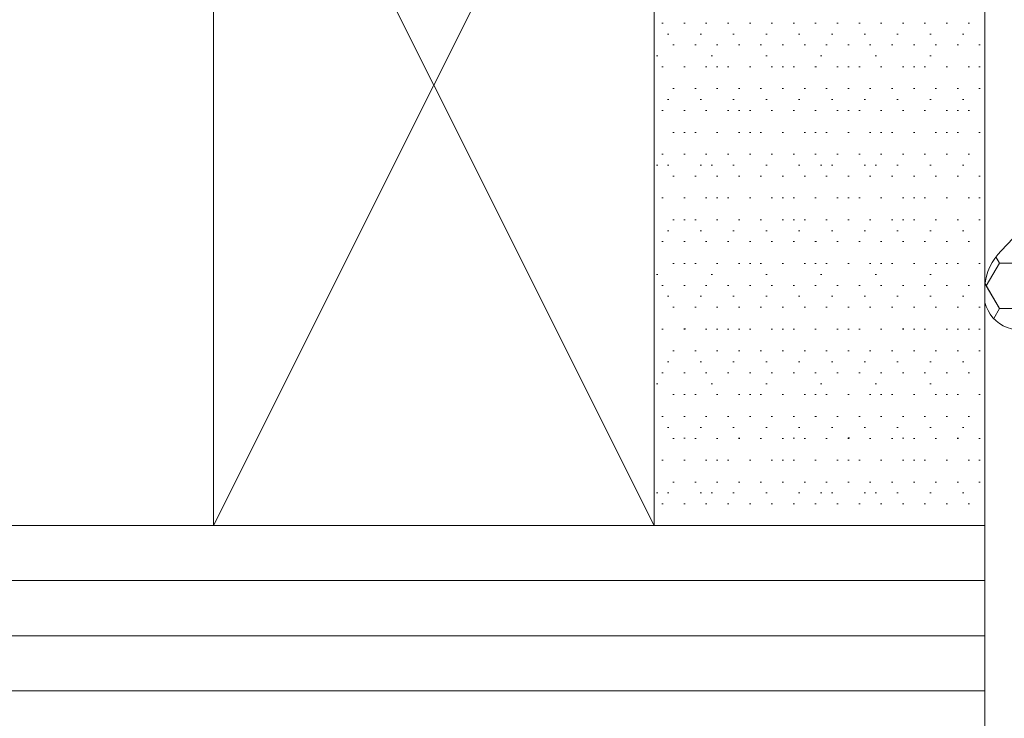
# Model space of a CAD drawing. Header units: inches. Extents: x -96941 to 10978768, y -673 to 1070890.
# Tile 165 of 256: x 61674 to 61692, y 3654 to 3667. Entities that reach past the tile are written whole.
import ezdxf

# ---------------------------------------------------------------- set-up
doc = ezdxf.new("R2010")
doc.units = ezdxf.units.IN
for name, color, linetype, lineweight in [('_MB_inne_0.15', 251, 'Continuous', 15), ('_MB_izolacje_0.09', 132, 'Continuous', 9), ('_MB_kreskowanie_izolacje_0.09', 136, 'Continuous', 9), ('_MB_kreskowanie_izolacje_0.09 @ 1', 136, 'Continuous', 9), ('_MB_kreskowanie_izolacje_0.09 @ 1.5', 136, 'Continuous', 9), ('_MB_kreskowanie_izolacje_0.09 @ 10', 136, 'Continuous', 9), ('_MB_kreskowanie_izolacje_0.09 @ 100', 136, 'Continuous', 9), ('_MB_kreskowanie_izolacje_0.09 @ 2', 136, 'Continuous', 9), ('_MB_kreskowanie_izolacje_0.09 @ 2.5', 136, 'Continuous', 9), ('_MB_kreskowanie_izolacje_0.09 @ 20', 136, 'Continuous', 9), ('_MB_kreskowanie_izolacje_0.09 @ 25', 136, 'Continuous', 9), ('_MB_kreskowanie_izolacje_0.09 @ 4', 136, 'Continuous', 9), ('_MB_kreskowanie_izolacje_0.09 @ 5', 136, 'Continuous', 9), ('_MB_kreskowanie_izolacje_0.09 @ 50', 136, 'Continuous', 9), ('_MB_kreskowanie_izolacje_0.09 @ 8', 136, 'Continuous', 9), ('_MB_kreskowanie_szklo_0.09', 157, 'Continuous', 9), ('_MB_kreskowanie_szklo_0.09 @ 1', 157, 'Continuous', 9), ('_MB_kreskowanie_szklo_0.09 @ 1.5', 157, 'Continuous', 9), ('_MB_kreskowanie_szklo_0.09 @ 10', 157, 'Continuous', 9), ('_MB_kreskowanie_szklo_0.09 @ 100', 157, 'Continuous', 9), ('_MB_kreskowanie_szklo_0.09 @ 2', 157, 'Continuous', 9), ('_MB_kreskowanie_szklo_0.09 @ 2.5', 157, 'Continuous', 9), ('_MB_kreskowanie_szklo_0.09 @ 20', 157, 'Continuous', 9), ('_MB_kreskowanie_szklo_0.09 @ 25', 157, 'Continuous', 9), ('_MB_kreskowanie_szklo_0.09 @ 4', 157, 'Continuous', 9), ('_MB_kreskowanie_szklo_0.09 @ 5', 157, 'Continuous', 9), ('_MB_kreskowanie_szklo_0.09 @ 50', 157, 'Continuous', 9), ('_MB_kreskowanie_szklo_0.09 @ 8', 157, 'Continuous', 9), ('_MB_szklo_0.15', 142, 'Continuous', 15)]:
    doc.layers.add(name, color=color, linetype=linetype, lineweight=lineweight)

# ---------------------------------------------------------------- blocks, each defined once
blk = doc.blocks.new('*U3082')
at = {"layer": '_MB_kreskowanie_szklo_0.09 @ 1'}
h = blk.add_hatch(dxfattribs=at)
h.set_pattern_fill('DOTS', color=256, scale=0.25)
h.set_pattern_definition([(0, (0, -18), (0.1984375, 0.396875), [0, -0.396875])])
h.paths.add_polyline_path([(6, -42), (6, -26), (0, -26), (0, -42)])
at = {"layer": '_MB_kreskowanie_szklo_0.09 @ 1.5'}
h = blk.add_hatch(dxfattribs=at)
h.set_pattern_fill('DOTS', color=256, scale=0.25)
h.set_pattern_definition([(0, (0, -18), (0.29765625, 0.5953124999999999), [0, -0.5953124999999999])])
h.paths.add_polyline_path([(6, -42), (6, -26), (0, -26), (0, -42)])
at = {"layer": '_MB_kreskowanie_szklo_0.09 @ 10'}
h = blk.add_hatch(dxfattribs=at)
h.set_pattern_fill('DOTS', color=256, scale=0.25)
h.set_pattern_definition([(0, (0, -18), (1.984375, 3.96875), [0, -3.96875])])
h.paths.add_polyline_path([(6, -42), (6, -26), (0, -26), (0, -42)])
at = {"layer": '_MB_kreskowanie_szklo_0.09 @ 100'}
h = blk.add_hatch(dxfattribs=at)
h.set_pattern_fill('DOTS', color=256, scale=0.25)
h.set_pattern_definition([(0, (0, -18), (19.84375, 39.6875), [0, -39.6875])])
h.paths.add_polyline_path([(6, -42), (6, -26), (0, -26), (0, -42)])
at = {"layer": '_MB_kreskowanie_szklo_0.09 @ 2'}
h = blk.add_hatch(dxfattribs=at)
h.set_pattern_fill('DOTS', color=256, scale=0.25)
h.set_pattern_definition([(0, (0, -18), (0.396875, 0.79375), [0, -0.79375])])
h.paths.add_polyline_path([(6, -42), (6, -26), (0, -26), (0, -42)])
at = {"layer": '_MB_kreskowanie_szklo_0.09 @ 2.5'}
h = blk.add_hatch(dxfattribs=at)
h.set_pattern_fill('DOTS', color=256, scale=0.25)
h.set_pattern_definition([(0, (0, -18), (0.49609375, 0.9921875), [0, -0.9921875])])
h.paths.add_polyline_path([(6, -42), (6, -26), (0, -26), (0, -42)])
at = {"layer": '_MB_kreskowanie_szklo_0.09 @ 20'}
h = blk.add_hatch(dxfattribs=at)
h.set_pattern_fill('DOTS', color=256, scale=0.25)
h.set_pattern_definition([(0, (0, -18), (3.96875, 7.9375), [0, -7.9375])])
h.paths.add_polyline_path([(6, -42), (6, -26), (0, -26), (0, -42)])
at = {"layer": '_MB_kreskowanie_szklo_0.09 @ 25'}
h = blk.add_hatch(dxfattribs=at)
h.set_pattern_fill('DOTS', color=256, scale=0.25)
h.set_pattern_definition([(0, (0, -18), (4.9609375, 9.921875), [0, -9.921875])])
h.paths.add_polyline_path([(6, -42), (6, -26), (0, -26), (0, -42)])
at = {"layer": '_MB_kreskowanie_szklo_0.09 @ 4'}
h = blk.add_hatch(dxfattribs=at)
h.set_pattern_fill('DOTS', color=256, scale=0.25)
h.set_pattern_definition([(0, (0, -18), (0.79375, 1.5875), [0, -1.5875])])
h.paths.add_polyline_path([(6, -42), (6, -26), (0, -26), (0, -42)])
at = {"layer": '_MB_kreskowanie_szklo_0.09 @ 5'}
h = blk.add_hatch(dxfattribs=at)
h.set_pattern_fill('DOTS', color=256, scale=0.25)
h.set_pattern_definition([(0, (0, -18), (0.9921875, 1.984375), [0, -1.984375])])
h.paths.add_polyline_path([(6, -42), (6, -26), (0, -26), (0, -42)])
at = {"layer": '_MB_kreskowanie_szklo_0.09 @ 50'}
h = blk.add_hatch(dxfattribs=at)
h.set_pattern_fill('DOTS', color=256, scale=0.25)
h.set_pattern_definition([(0, (0, -18), (9.921875, 19.84375), [0, -19.84375])])
h.paths.add_polyline_path([(6, -42), (6, -26), (0, -26), (0, -42)])
at = {"layer": '_MB_kreskowanie_szklo_0.09 @ 8'}
h = blk.add_hatch(dxfattribs=at)
h.set_pattern_fill('DOTS', color=256, scale=0.25)
h.set_pattern_definition([(0, (0, -18), (1.5875, 3.175), [0, -3.175])])
h.paths.add_polyline_path([(6, -42), (6, -26), (0, -26), (0, -42)])
blk = doc.blocks.new('*U555')
at = {"layer": '_MB_inne_0.15'}
blk.add_lwpolyline([(6, -42), (6, -26), (0, -26), (0, -42)], close=True, dxfattribs=at)
blk.add_lwpolyline([(14, -26), (14, -42), (6, -42), (6, -26), (14, -26), (6, -42), (6, -26), (14, -42)], dxfattribs=at)
at = {"layer": '_MB_kreskowanie_szklo_0.09'}
for points in [[(0, -23), (60, -23)], [(0, -24), (60, -24)], [(0, -25), (60, -25)]]:
    blk.add_lwpolyline(points, dxfattribs=at)
at = {"layer": '_MB_szklo_0.15'}
blk.add_lwpolyline([(60, -22), (0, -22), (0, -26), (60, -26)], dxfattribs=at)
at = {"layer": '_MB_kreskowanie_szklo_0.09', "lineweight": 30}
blk.add_blockref('*U3082', (0, 0), dxfattribs=at)
blk = doc.blocks.new('*U3012')
at = {"layer": '_MB_kreskowanie_izolacje_0.09 @ 1'}
h = blk.add_hatch(dxfattribs=at)
h.set_pattern_fill('HEX', color=256, scale=0.15, angle=-90.00000000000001)
h.set_pattern_definition([(270, (0, 0), (0.8248891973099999, -1.326523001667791e-16), [0.47625, -0.9524999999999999]), (29.99999999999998, (0, 0), (-0.4124445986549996, 0.7143750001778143), [0.47625, -0.9524999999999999]), (329.9999999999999, (-7.658684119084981e-17, -0.47625), (0.4124445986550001, 0.714375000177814), [0.47625, -0.9524999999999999])])
edge = h.paths.add_edge_path()
edge.add_line((20, 0), (21, 1))
edge.add_line((21, 1), (21, 7.367447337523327))
edge.add_arc((20.5, 7.367447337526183), 0.5, 359.9999999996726, 367.4999999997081)
edge.add_line((20.99572243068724, 7.432710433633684), (20.74358364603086, 9.347894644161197))
edge.add_arc((20.00000000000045, 9.249999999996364), 0.7500000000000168, 7.49999999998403, 172.500000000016)
edge.add_line((19.25641635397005, 9.347894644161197), (19.07037060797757, 7.934736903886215))
edge.add_arc((18.57464817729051, 7.99999999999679), 0.5000000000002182, 269.99999999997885, 352.49999999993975, ccw=False)
edge.add_line((18.57464817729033, 7.499999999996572), (8.264682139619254, 7.499999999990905))
edge.add_arc((8.264682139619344, 7.9999999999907), 0.4999999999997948, 214.9999999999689, 269.9999999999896, ccw=False)
edge.add_line((7.855106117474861, 7.713211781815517), (4.687718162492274, 10.70318190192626))
edge.add_arc((3.999496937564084, 10.05847983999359), 0.9430213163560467, 43.12999070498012, 86.76668909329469)
edge.add_line((4.052685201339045, 11), (3.752685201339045, 11))
edge.add_arc((3.913199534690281, 10.36078883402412), 0.6590567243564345, 104.0962551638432, 214.27388312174)
edge.add_line((3.368584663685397, 9.989641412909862), (5.149536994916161, 7.171010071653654))
edge.add_arc((4.679690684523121, 6.999999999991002), 0.500000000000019, -120.00000000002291, 19.99999999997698, ccw=False)
edge.add_line((4.429690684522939, 6.566987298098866), (3.045716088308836, 7.366025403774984))
edge.add_arc((2.545716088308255, 6.499999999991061), 0.9999999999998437, 59.99999999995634, 89.99999999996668)
edge.add_line((2.545716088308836, 7.499999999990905), (-4.735317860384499, 7.499999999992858))
edge.add_line((-4.735317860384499, 7.499999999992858), (-5.120423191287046, 7.690111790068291))
edge.add_line((-5.120423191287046, 7.690111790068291), (-8.312281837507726, 10.70318190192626))
edge.add_arc((-9.00056321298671, 10.058351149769), 0.9431531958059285, 43.13319804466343, 86.76348176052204)
edge.add_line((-8.947314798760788, 11), (-9.247314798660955, 11))
edge.add_arc((-9.086787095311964, 10.36078375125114), 0.6590649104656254, 104.0972748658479, 214.2728634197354)
edge.add_line((-9.631415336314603, 9.989641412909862), (-7.842016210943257, 7.145724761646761))
edge.add_arc((-8.320309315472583, 6.999999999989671), 0.5000000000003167, -119.99999999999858, 16.944756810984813, ccw=False)
edge.add_line((-8.57030931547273, 6.566987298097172), (-9.954283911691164, 7.366025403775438))
edge.add_line((-9.954283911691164, 7.366025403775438), (-18.57464817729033, 7.499999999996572))
edge.add_arc((-18.57464817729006, 7.999999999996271), 0.4999999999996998, 187.5000000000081, 269.9999999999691, ccw=False)
edge.add_line((-19.07037060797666, 7.934736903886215), (-19.25641635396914, 9.347894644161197))
edge.add_arc((-19.99999999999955, 9.249999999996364), 0.7500000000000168, 7.49999999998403, 172.500000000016)
edge.add_line((-20.74358364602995, 9.347894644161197), (-20.99572243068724, 7.432710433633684))
edge.add_arc((-20.50000000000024, 7.367447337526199), 0.4999999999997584, 172.5000000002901, 180.0000000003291)
edge.add_line((-21, 7.367447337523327), (-21, 5.999999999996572))
edge.add_line((-21, 5.999999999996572), (-21, 1))
edge.add_line((-21, 1), (-20, 0))
edge.add_line((-20, 0), (20, 0))
at = {"layer": '_MB_kreskowanie_izolacje_0.09 @ 1.5'}
h = blk.add_hatch(dxfattribs=at)
h.set_pattern_fill('HEX', color=256, scale=0.15, angle=-90.00000000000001)
h.set_pattern_definition([(270, (0, 0), (1.237333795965, -1.989784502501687e-16), [0.714375, -1.42875]), (29.99999999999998, (0, 0), (-0.6186668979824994, 1.071562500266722), [0.714375, -1.42875]), (329.9999999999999, (-1.148802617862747e-16, -0.714375), (0.6186668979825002, 1.071562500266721), [0.714375, -1.42875])])
edge = h.paths.add_edge_path()
edge.add_line((20, 0), (21, 1))
edge.add_line((21, 1), (21, 7.367447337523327))
edge.add_arc((20.5, 7.367447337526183), 0.5, 359.9999999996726, 367.4999999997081)
edge.add_line((20.99572243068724, 7.432710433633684), (20.74358364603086, 9.347894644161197))
edge.add_arc((20.00000000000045, 9.249999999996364), 0.7500000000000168, 7.49999999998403, 172.500000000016)
edge.add_line((19.25641635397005, 9.347894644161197), (19.07037060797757, 7.934736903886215))
edge.add_arc((18.57464817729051, 7.99999999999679), 0.5000000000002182, 269.99999999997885, 352.49999999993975, ccw=False)
edge.add_line((18.57464817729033, 7.499999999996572), (8.264682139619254, 7.499999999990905))
edge.add_arc((8.264682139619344, 7.9999999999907), 0.4999999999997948, 214.9999999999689, 269.9999999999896, ccw=False)
edge.add_line((7.855106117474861, 7.713211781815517), (4.687718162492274, 10.70318190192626))
edge.add_arc((3.999496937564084, 10.05847983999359), 0.9430213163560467, 43.12999070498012, 86.76668909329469)
edge.add_line((4.052685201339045, 11), (3.752685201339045, 11))
edge.add_arc((3.913199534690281, 10.36078883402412), 0.6590567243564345, 104.0962551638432, 214.27388312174)
edge.add_line((3.368584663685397, 9.989641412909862), (5.149536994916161, 7.171010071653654))
edge.add_arc((4.679690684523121, 6.999999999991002), 0.500000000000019, -120.00000000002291, 19.99999999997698, ccw=False)
edge.add_line((4.429690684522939, 6.566987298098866), (3.045716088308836, 7.366025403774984))
edge.add_arc((2.545716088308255, 6.499999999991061), 0.9999999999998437, 59.99999999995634, 89.99999999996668)
edge.add_line((2.545716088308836, 7.499999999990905), (-4.735317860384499, 7.499999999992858))
edge.add_line((-4.735317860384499, 7.499999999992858), (-5.120423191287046, 7.690111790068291))
edge.add_line((-5.120423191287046, 7.690111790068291), (-8.312281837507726, 10.70318190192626))
edge.add_arc((-9.00056321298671, 10.058351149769), 0.9431531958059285, 43.13319804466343, 86.76348176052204)
edge.add_line((-8.947314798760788, 11), (-9.247314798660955, 11))
edge.add_arc((-9.086787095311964, 10.36078375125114), 0.6590649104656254, 104.0972748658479, 214.2728634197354)
edge.add_line((-9.631415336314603, 9.989641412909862), (-7.842016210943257, 7.145724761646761))
edge.add_arc((-8.320309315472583, 6.999999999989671), 0.5000000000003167, -119.99999999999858, 16.944756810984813, ccw=False)
edge.add_line((-8.57030931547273, 6.566987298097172), (-9.954283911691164, 7.366025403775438))
edge.add_line((-9.954283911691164, 7.366025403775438), (-18.57464817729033, 7.499999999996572))
edge.add_arc((-18.57464817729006, 7.999999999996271), 0.4999999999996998, 187.5000000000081, 269.9999999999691, ccw=False)
edge.add_line((-19.07037060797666, 7.934736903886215), (-19.25641635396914, 9.347894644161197))
edge.add_arc((-19.99999999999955, 9.249999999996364), 0.7500000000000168, 7.49999999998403, 172.500000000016)
edge.add_line((-20.74358364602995, 9.347894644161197), (-20.99572243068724, 7.432710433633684))
edge.add_arc((-20.50000000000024, 7.367447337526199), 0.4999999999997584, 172.5000000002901, 180.0000000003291)
edge.add_line((-21, 7.367447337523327), (-21, 5.999999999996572))
edge.add_line((-21, 5.999999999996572), (-21, 1))
edge.add_line((-21, 1), (-20, 0))
edge.add_line((-20, 0), (20, 0))
at = {"layer": '_MB_kreskowanie_izolacje_0.09 @ 10'}
h = blk.add_hatch(dxfattribs=at)
h.set_pattern_fill('HEX', color=256, scale=0.15, angle=-90.00000000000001)
h.set_pattern_definition([(270, (0, 0), (8.2488919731, -1.326523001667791e-15), [4.762499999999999, -9.524999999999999]), (29.99999999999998, (0, 0), (-4.124445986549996, 7.143750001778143), [4.762499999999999, -9.524999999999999]), (329.9999999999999, (-7.658684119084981e-16, -4.762499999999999), (4.124445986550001, 7.143750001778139), [4.762499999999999, -9.524999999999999])])
edge = h.paths.add_edge_path()
edge.add_line((20, 0), (21, 1))
edge.add_line((21, 1), (21, 7.367447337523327))
edge.add_arc((20.5, 7.367447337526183), 0.5, 359.9999999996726, 367.4999999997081)
edge.add_line((20.99572243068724, 7.432710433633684), (20.74358364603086, 9.347894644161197))
edge.add_arc((20.00000000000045, 9.249999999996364), 0.7500000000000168, 7.49999999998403, 172.500000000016)
edge.add_line((19.25641635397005, 9.347894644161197), (19.07037060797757, 7.934736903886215))
edge.add_arc((18.57464817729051, 7.99999999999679), 0.5000000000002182, 269.99999999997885, 352.49999999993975, ccw=False)
edge.add_line((18.57464817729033, 7.499999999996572), (8.264682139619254, 7.499999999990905))
edge.add_arc((8.264682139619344, 7.9999999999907), 0.4999999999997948, 214.9999999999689, 269.9999999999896, ccw=False)
edge.add_line((7.855106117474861, 7.713211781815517), (4.687718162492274, 10.70318190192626))
edge.add_arc((3.999496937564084, 10.05847983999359), 0.9430213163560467, 43.12999070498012, 86.76668909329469)
edge.add_line((4.052685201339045, 11), (3.752685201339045, 11))
edge.add_arc((3.913199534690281, 10.36078883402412), 0.6590567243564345, 104.0962551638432, 214.27388312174)
edge.add_line((3.368584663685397, 9.989641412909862), (5.149536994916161, 7.171010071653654))
edge.add_arc((4.679690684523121, 6.999999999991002), 0.500000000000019, -120.00000000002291, 19.99999999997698, ccw=False)
edge.add_line((4.429690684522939, 6.566987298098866), (3.045716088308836, 7.366025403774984))
edge.add_arc((2.545716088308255, 6.499999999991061), 0.9999999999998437, 59.99999999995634, 89.99999999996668)
edge.add_line((2.545716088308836, 7.499999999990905), (-4.735317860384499, 7.499999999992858))
edge.add_line((-4.735317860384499, 7.499999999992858), (-5.120423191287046, 7.690111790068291))
edge.add_line((-5.120423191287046, 7.690111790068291), (-8.312281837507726, 10.70318190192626))
edge.add_arc((-9.00056321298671, 10.058351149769), 0.9431531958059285, 43.13319804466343, 86.76348176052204)
edge.add_line((-8.947314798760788, 11), (-9.247314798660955, 11))
edge.add_arc((-9.086787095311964, 10.36078375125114), 0.6590649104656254, 104.0972748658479, 214.2728634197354)
edge.add_line((-9.631415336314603, 9.989641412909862), (-7.842016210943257, 7.145724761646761))
edge.add_arc((-8.320309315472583, 6.999999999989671), 0.5000000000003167, -119.99999999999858, 16.944756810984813, ccw=False)
edge.add_line((-8.57030931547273, 6.566987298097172), (-9.954283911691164, 7.366025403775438))
edge.add_line((-9.954283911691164, 7.366025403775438), (-18.57464817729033, 7.499999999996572))
edge.add_arc((-18.57464817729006, 7.999999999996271), 0.4999999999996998, 187.5000000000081, 269.9999999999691, ccw=False)
edge.add_line((-19.07037060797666, 7.934736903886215), (-19.25641635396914, 9.347894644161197))
edge.add_arc((-19.99999999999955, 9.249999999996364), 0.7500000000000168, 7.49999999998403, 172.500000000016)
edge.add_line((-20.74358364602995, 9.347894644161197), (-20.99572243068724, 7.432710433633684))
edge.add_arc((-20.50000000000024, 7.367447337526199), 0.4999999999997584, 172.5000000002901, 180.0000000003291)
edge.add_line((-21, 7.367447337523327), (-21, 5.999999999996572))
edge.add_line((-21, 5.999999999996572), (-21, 1))
edge.add_line((-21, 1), (-20, 0))
edge.add_line((-20, 0), (20, 0))
at = {"layer": '_MB_kreskowanie_izolacje_0.09 @ 100'}
h = blk.add_hatch(dxfattribs=at)
h.set_pattern_fill('HEX', color=256, scale=0.15, angle=-90.00000000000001)
h.set_pattern_definition([(270, (0, 0), (82.48891973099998, -1.326523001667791e-14), [47.62499999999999, -95.24999999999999]), (29.99999999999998, (0, 0), (-41.24445986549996, 71.43750001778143), [47.62499999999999, -95.24999999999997]), (329.9999999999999, (-7.65868411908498e-15, -47.62499999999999), (41.24445986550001, 71.4375000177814), [47.62499999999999, -95.24999999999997])])
edge = h.paths.add_edge_path()
edge.add_line((20, 0), (21, 1))
edge.add_line((21, 1), (21, 7.367447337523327))
edge.add_arc((20.5, 7.367447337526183), 0.5, 359.9999999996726, 367.4999999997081)
edge.add_line((20.99572243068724, 7.432710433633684), (20.74358364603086, 9.347894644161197))
edge.add_arc((20.00000000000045, 9.249999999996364), 0.7500000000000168, 7.49999999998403, 172.500000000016)
edge.add_line((19.25641635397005, 9.347894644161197), (19.07037060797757, 7.934736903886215))
edge.add_arc((18.57464817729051, 7.99999999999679), 0.5000000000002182, 269.99999999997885, 352.49999999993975, ccw=False)
edge.add_line((18.57464817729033, 7.499999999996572), (8.264682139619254, 7.499999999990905))
edge.add_arc((8.264682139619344, 7.9999999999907), 0.4999999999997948, 214.9999999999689, 269.9999999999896, ccw=False)
edge.add_line((7.855106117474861, 7.713211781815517), (4.687718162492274, 10.70318190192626))
edge.add_arc((3.999496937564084, 10.05847983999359), 0.9430213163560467, 43.12999070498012, 86.76668909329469)
edge.add_line((4.052685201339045, 11), (3.752685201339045, 11))
edge.add_arc((3.913199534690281, 10.36078883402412), 0.6590567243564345, 104.0962551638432, 214.27388312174)
edge.add_line((3.368584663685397, 9.989641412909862), (5.149536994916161, 7.171010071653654))
edge.add_arc((4.679690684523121, 6.999999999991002), 0.500000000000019, -120.00000000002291, 19.99999999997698, ccw=False)
edge.add_line((4.429690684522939, 6.566987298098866), (3.045716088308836, 7.366025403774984))
edge.add_arc((2.545716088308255, 6.499999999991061), 0.9999999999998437, 59.99999999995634, 89.99999999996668)
edge.add_line((2.545716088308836, 7.499999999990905), (-4.735317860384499, 7.499999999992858))
edge.add_line((-4.735317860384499, 7.499999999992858), (-5.120423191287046, 7.690111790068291))
edge.add_line((-5.120423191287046, 7.690111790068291), (-8.312281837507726, 10.70318190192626))
edge.add_arc((-9.00056321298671, 10.058351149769), 0.9431531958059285, 43.13319804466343, 86.76348176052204)
edge.add_line((-8.947314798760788, 11), (-9.247314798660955, 11))
edge.add_arc((-9.086787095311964, 10.36078375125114), 0.6590649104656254, 104.0972748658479, 214.2728634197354)
edge.add_line((-9.631415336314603, 9.989641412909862), (-7.842016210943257, 7.145724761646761))
edge.add_arc((-8.320309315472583, 6.999999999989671), 0.5000000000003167, -119.99999999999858, 16.944756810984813, ccw=False)
edge.add_line((-8.57030931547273, 6.566987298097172), (-9.954283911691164, 7.366025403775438))
edge.add_line((-9.954283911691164, 7.366025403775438), (-18.57464817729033, 7.499999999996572))
edge.add_arc((-18.57464817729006, 7.999999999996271), 0.4999999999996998, 187.5000000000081, 269.9999999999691, ccw=False)
edge.add_line((-19.07037060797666, 7.934736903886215), (-19.25641635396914, 9.347894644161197))
edge.add_arc((-19.99999999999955, 9.249999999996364), 0.7500000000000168, 7.49999999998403, 172.500000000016)
edge.add_line((-20.74358364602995, 9.347894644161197), (-20.99572243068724, 7.432710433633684))
edge.add_arc((-20.50000000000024, 7.367447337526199), 0.4999999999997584, 172.5000000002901, 180.0000000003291)
edge.add_line((-21, 7.367447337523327), (-21, 5.999999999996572))
edge.add_line((-21, 5.999999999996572), (-21, 1))
edge.add_line((-21, 1), (-20, 0))
edge.add_line((-20, 0), (20, 0))
at = {"layer": '_MB_kreskowanie_izolacje_0.09 @ 2'}
h = blk.add_hatch(dxfattribs=at)
h.set_pattern_fill('HEX', color=256, scale=0.15, angle=-90.00000000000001)
h.set_pattern_definition([(270, (0, 0), (1.64977839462, -2.653046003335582e-16), [0.9524999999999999, -1.905]), (29.99999999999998, (0, 0), (-0.8248891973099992, 1.428750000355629), [0.9524999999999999, -1.905]), (329.9999999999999, (-1.531736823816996e-16, -0.9524999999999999), (0.8248891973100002, 1.428750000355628), [0.9524999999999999, -1.905])])
edge = h.paths.add_edge_path()
edge.add_line((20, 0), (21, 1))
edge.add_line((21, 1), (21, 7.367447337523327))
edge.add_arc((20.5, 7.367447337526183), 0.5, 359.9999999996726, 367.4999999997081)
edge.add_line((20.99572243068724, 7.432710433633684), (20.74358364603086, 9.347894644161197))
edge.add_arc((20.00000000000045, 9.249999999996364), 0.7500000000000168, 7.49999999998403, 172.500000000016)
edge.add_line((19.25641635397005, 9.347894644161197), (19.07037060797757, 7.934736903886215))
edge.add_arc((18.57464817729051, 7.99999999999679), 0.5000000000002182, 269.99999999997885, 352.49999999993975, ccw=False)
edge.add_line((18.57464817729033, 7.499999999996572), (8.264682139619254, 7.499999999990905))
edge.add_arc((8.264682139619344, 7.9999999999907), 0.4999999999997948, 214.9999999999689, 269.9999999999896, ccw=False)
edge.add_line((7.855106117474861, 7.713211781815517), (4.687718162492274, 10.70318190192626))
edge.add_arc((3.999496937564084, 10.05847983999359), 0.9430213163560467, 43.12999070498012, 86.76668909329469)
edge.add_line((4.052685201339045, 11), (3.752685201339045, 11))
edge.add_arc((3.913199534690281, 10.36078883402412), 0.6590567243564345, 104.0962551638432, 214.27388312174)
edge.add_line((3.368584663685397, 9.989641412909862), (5.149536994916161, 7.171010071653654))
edge.add_arc((4.679690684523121, 6.999999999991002), 0.500000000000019, -120.00000000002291, 19.99999999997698, ccw=False)
edge.add_line((4.429690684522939, 6.566987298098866), (3.045716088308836, 7.366025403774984))
edge.add_arc((2.545716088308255, 6.499999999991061), 0.9999999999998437, 59.99999999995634, 89.99999999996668)
edge.add_line((2.545716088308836, 7.499999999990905), (-4.735317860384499, 7.499999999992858))
edge.add_line((-4.735317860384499, 7.499999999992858), (-5.120423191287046, 7.690111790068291))
edge.add_line((-5.120423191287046, 7.690111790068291), (-8.312281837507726, 10.70318190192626))
edge.add_arc((-9.00056321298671, 10.058351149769), 0.9431531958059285, 43.13319804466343, 86.76348176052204)
edge.add_line((-8.947314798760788, 11), (-9.247314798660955, 11))
edge.add_arc((-9.086787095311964, 10.36078375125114), 0.6590649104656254, 104.0972748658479, 214.2728634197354)
edge.add_line((-9.631415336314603, 9.989641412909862), (-7.842016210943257, 7.145724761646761))
edge.add_arc((-8.320309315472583, 6.999999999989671), 0.5000000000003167, -119.99999999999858, 16.944756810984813, ccw=False)
edge.add_line((-8.57030931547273, 6.566987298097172), (-9.954283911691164, 7.366025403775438))
edge.add_line((-9.954283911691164, 7.366025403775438), (-18.57464817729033, 7.499999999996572))
edge.add_arc((-18.57464817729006, 7.999999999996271), 0.4999999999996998, 187.5000000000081, 269.9999999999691, ccw=False)
edge.add_line((-19.07037060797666, 7.934736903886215), (-19.25641635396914, 9.347894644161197))
edge.add_arc((-19.99999999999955, 9.249999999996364), 0.7500000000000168, 7.49999999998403, 172.500000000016)
edge.add_line((-20.74358364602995, 9.347894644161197), (-20.99572243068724, 7.432710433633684))
edge.add_arc((-20.50000000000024, 7.367447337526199), 0.4999999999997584, 172.5000000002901, 180.0000000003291)
edge.add_line((-21, 7.367447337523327), (-21, 5.999999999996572))
edge.add_line((-21, 5.999999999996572), (-21, 1))
edge.add_line((-21, 1), (-20, 0))
edge.add_line((-20, 0), (20, 0))
at = {"layer": '_MB_kreskowanie_izolacje_0.09 @ 2.5'}
h = blk.add_hatch(dxfattribs=at)
h.set_pattern_fill('HEX', color=256, scale=0.15, angle=-90.00000000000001)
h.set_pattern_definition([(270, (0, 0), (2.062222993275, -3.316307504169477e-16), [1.190625, -2.38125]), (29.99999999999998, (0, 0), (-1.031111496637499, 1.785937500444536), [1.190625, -2.38125]), (329.9999999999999, (-1.914671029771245e-16, -1.190625), (1.0311114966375, 1.785937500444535), [1.190625, -2.38125])])
edge = h.paths.add_edge_path()
edge.add_line((20, 0), (21, 1))
edge.add_line((21, 1), (21, 7.367447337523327))
edge.add_arc((20.5, 7.367447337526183), 0.5, 359.9999999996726, 367.4999999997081)
edge.add_line((20.99572243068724, 7.432710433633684), (20.74358364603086, 9.347894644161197))
edge.add_arc((20.00000000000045, 9.249999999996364), 0.7500000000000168, 7.49999999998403, 172.500000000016)
edge.add_line((19.25641635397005, 9.347894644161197), (19.07037060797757, 7.934736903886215))
edge.add_arc((18.57464817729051, 7.99999999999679), 0.5000000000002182, 269.99999999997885, 352.49999999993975, ccw=False)
edge.add_line((18.57464817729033, 7.499999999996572), (8.264682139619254, 7.499999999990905))
edge.add_arc((8.264682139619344, 7.9999999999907), 0.4999999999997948, 214.9999999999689, 269.9999999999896, ccw=False)
edge.add_line((7.855106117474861, 7.713211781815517), (4.687718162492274, 10.70318190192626))
edge.add_arc((3.999496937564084, 10.05847983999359), 0.9430213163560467, 43.12999070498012, 86.76668909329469)
edge.add_line((4.052685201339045, 11), (3.752685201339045, 11))
edge.add_arc((3.913199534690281, 10.36078883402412), 0.6590567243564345, 104.0962551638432, 214.27388312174)
edge.add_line((3.368584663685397, 9.989641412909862), (5.149536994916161, 7.171010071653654))
edge.add_arc((4.679690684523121, 6.999999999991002), 0.500000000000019, -120.00000000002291, 19.99999999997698, ccw=False)
edge.add_line((4.429690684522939, 6.566987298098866), (3.045716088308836, 7.366025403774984))
edge.add_arc((2.545716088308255, 6.499999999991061), 0.9999999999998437, 59.99999999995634, 89.99999999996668)
edge.add_line((2.545716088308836, 7.499999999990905), (-4.735317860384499, 7.499999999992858))
edge.add_line((-4.735317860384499, 7.499999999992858), (-5.120423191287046, 7.690111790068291))
edge.add_line((-5.120423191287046, 7.690111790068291), (-8.312281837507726, 10.70318190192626))
edge.add_arc((-9.00056321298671, 10.058351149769), 0.9431531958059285, 43.13319804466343, 86.76348176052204)
edge.add_line((-8.947314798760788, 11), (-9.247314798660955, 11))
edge.add_arc((-9.086787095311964, 10.36078375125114), 0.6590649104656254, 104.0972748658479, 214.2728634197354)
edge.add_line((-9.631415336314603, 9.989641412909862), (-7.842016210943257, 7.145724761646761))
edge.add_arc((-8.320309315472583, 6.999999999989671), 0.5000000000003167, -119.99999999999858, 16.944756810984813, ccw=False)
edge.add_line((-8.57030931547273, 6.566987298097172), (-9.954283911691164, 7.366025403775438))
edge.add_line((-9.954283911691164, 7.366025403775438), (-18.57464817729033, 7.499999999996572))
edge.add_arc((-18.57464817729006, 7.999999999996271), 0.4999999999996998, 187.5000000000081, 269.9999999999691, ccw=False)
edge.add_line((-19.07037060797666, 7.934736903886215), (-19.25641635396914, 9.347894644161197))
edge.add_arc((-19.99999999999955, 9.249999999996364), 0.7500000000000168, 7.49999999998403, 172.500000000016)
edge.add_line((-20.74358364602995, 9.347894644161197), (-20.99572243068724, 7.432710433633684))
edge.add_arc((-20.50000000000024, 7.367447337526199), 0.4999999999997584, 172.5000000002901, 180.0000000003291)
edge.add_line((-21, 7.367447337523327), (-21, 5.999999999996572))
edge.add_line((-21, 5.999999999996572), (-21, 1))
edge.add_line((-21, 1), (-20, 0))
edge.add_line((-20, 0), (20, 0))
at = {"layer": '_MB_kreskowanie_izolacje_0.09 @ 20'}
h = blk.add_hatch(dxfattribs=at)
h.set_pattern_fill('HEX', color=256, scale=0.15, angle=-90.00000000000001)
h.set_pattern_definition([(270, (0, 0), (16.4977839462, -2.653046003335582e-15), [9.524999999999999, -19.05]), (29.99999999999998, (0, 0), (-8.248891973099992, 14.28750000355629), [9.524999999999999, -19.05]), (329.9999999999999, (-1.531736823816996e-15, -9.524999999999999), (8.248891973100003, 14.28750000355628), [9.524999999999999, -19.05])])
edge = h.paths.add_edge_path()
edge.add_line((20, 0), (21, 1))
edge.add_line((21, 1), (21, 7.367447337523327))
edge.add_arc((20.5, 7.367447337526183), 0.5, 359.9999999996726, 367.4999999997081)
edge.add_line((20.99572243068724, 7.432710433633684), (20.74358364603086, 9.347894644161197))
edge.add_arc((20.00000000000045, 9.249999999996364), 0.7500000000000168, 7.49999999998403, 172.500000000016)
edge.add_line((19.25641635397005, 9.347894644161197), (19.07037060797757, 7.934736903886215))
edge.add_arc((18.57464817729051, 7.99999999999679), 0.5000000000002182, 269.99999999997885, 352.49999999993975, ccw=False)
edge.add_line((18.57464817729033, 7.499999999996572), (8.264682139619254, 7.499999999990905))
edge.add_arc((8.264682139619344, 7.9999999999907), 0.4999999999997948, 214.9999999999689, 269.9999999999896, ccw=False)
edge.add_line((7.855106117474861, 7.713211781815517), (4.687718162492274, 10.70318190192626))
edge.add_arc((3.999496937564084, 10.05847983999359), 0.9430213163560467, 43.12999070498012, 86.76668909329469)
edge.add_line((4.052685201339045, 11), (3.752685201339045, 11))
edge.add_arc((3.913199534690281, 10.36078883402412), 0.6590567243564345, 104.0962551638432, 214.27388312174)
edge.add_line((3.368584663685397, 9.989641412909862), (5.149536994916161, 7.171010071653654))
edge.add_arc((4.679690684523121, 6.999999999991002), 0.500000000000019, -120.00000000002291, 19.99999999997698, ccw=False)
edge.add_line((4.429690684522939, 6.566987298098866), (3.045716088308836, 7.366025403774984))
edge.add_arc((2.545716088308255, 6.499999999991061), 0.9999999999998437, 59.99999999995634, 89.99999999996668)
edge.add_line((2.545716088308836, 7.499999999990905), (-4.735317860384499, 7.499999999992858))
edge.add_line((-4.735317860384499, 7.499999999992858), (-5.120423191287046, 7.690111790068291))
edge.add_line((-5.120423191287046, 7.690111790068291), (-8.312281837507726, 10.70318190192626))
edge.add_arc((-9.00056321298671, 10.058351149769), 0.9431531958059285, 43.13319804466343, 86.76348176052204)
edge.add_line((-8.947314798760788, 11), (-9.247314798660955, 11))
edge.add_arc((-9.086787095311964, 10.36078375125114), 0.6590649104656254, 104.0972748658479, 214.2728634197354)
edge.add_line((-9.631415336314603, 9.989641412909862), (-7.842016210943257, 7.145724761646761))
edge.add_arc((-8.320309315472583, 6.999999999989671), 0.5000000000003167, -119.99999999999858, 16.944756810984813, ccw=False)
edge.add_line((-8.57030931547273, 6.566987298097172), (-9.954283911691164, 7.366025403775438))
edge.add_line((-9.954283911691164, 7.366025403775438), (-18.57464817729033, 7.499999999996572))
edge.add_arc((-18.57464817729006, 7.999999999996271), 0.4999999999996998, 187.5000000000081, 269.9999999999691, ccw=False)
edge.add_line((-19.07037060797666, 7.934736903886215), (-19.25641635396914, 9.347894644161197))
edge.add_arc((-19.99999999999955, 9.249999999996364), 0.7500000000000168, 7.49999999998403, 172.500000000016)
edge.add_line((-20.74358364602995, 9.347894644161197), (-20.99572243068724, 7.432710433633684))
edge.add_arc((-20.50000000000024, 7.367447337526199), 0.4999999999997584, 172.5000000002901, 180.0000000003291)
edge.add_line((-21, 7.367447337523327), (-21, 5.999999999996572))
edge.add_line((-21, 5.999999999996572), (-21, 1))
edge.add_line((-21, 1), (-20, 0))
edge.add_line((-20, 0), (20, 0))
at = {"layer": '_MB_kreskowanie_izolacje_0.09 @ 25'}
h = blk.add_hatch(dxfattribs=at)
h.set_pattern_fill('HEX', color=256, scale=0.15, angle=-90.00000000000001)
h.set_pattern_definition([(270, (0, 0), (20.62222993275, -3.316307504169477e-15), [11.90625, -23.8125]), (29.99999999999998, (0, 0), (-10.31111496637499, 17.85937500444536), [11.90625, -23.81249999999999]), (329.9999999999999, (-1.914671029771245e-15, -11.90625), (10.311114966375, 17.85937500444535), [11.90625, -23.81249999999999])])
edge = h.paths.add_edge_path()
edge.add_line((20, 0), (21, 1))
edge.add_line((21, 1), (21, 7.367447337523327))
edge.add_arc((20.5, 7.367447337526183), 0.5, 359.9999999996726, 367.4999999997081)
edge.add_line((20.99572243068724, 7.432710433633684), (20.74358364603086, 9.347894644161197))
edge.add_arc((20.00000000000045, 9.249999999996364), 0.7500000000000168, 7.49999999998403, 172.500000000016)
edge.add_line((19.25641635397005, 9.347894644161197), (19.07037060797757, 7.934736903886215))
edge.add_arc((18.57464817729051, 7.99999999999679), 0.5000000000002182, 269.99999999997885, 352.49999999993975, ccw=False)
edge.add_line((18.57464817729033, 7.499999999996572), (8.264682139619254, 7.499999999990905))
edge.add_arc((8.264682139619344, 7.9999999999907), 0.4999999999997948, 214.9999999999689, 269.9999999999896, ccw=False)
edge.add_line((7.855106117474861, 7.713211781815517), (4.687718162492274, 10.70318190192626))
edge.add_arc((3.999496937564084, 10.05847983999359), 0.9430213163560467, 43.12999070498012, 86.76668909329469)
edge.add_line((4.052685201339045, 11), (3.752685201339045, 11))
edge.add_arc((3.913199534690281, 10.36078883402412), 0.6590567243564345, 104.0962551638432, 214.27388312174)
edge.add_line((3.368584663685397, 9.989641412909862), (5.149536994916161, 7.171010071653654))
edge.add_arc((4.679690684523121, 6.999999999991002), 0.500000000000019, -120.00000000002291, 19.99999999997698, ccw=False)
edge.add_line((4.429690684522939, 6.566987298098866), (3.045716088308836, 7.366025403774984))
edge.add_arc((2.545716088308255, 6.499999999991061), 0.9999999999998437, 59.99999999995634, 89.99999999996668)
edge.add_line((2.545716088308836, 7.499999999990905), (-4.735317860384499, 7.499999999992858))
edge.add_line((-4.735317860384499, 7.499999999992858), (-5.120423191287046, 7.690111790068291))
edge.add_line((-5.120423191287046, 7.690111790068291), (-8.312281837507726, 10.70318190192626))
edge.add_arc((-9.00056321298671, 10.058351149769), 0.9431531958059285, 43.13319804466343, 86.76348176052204)
edge.add_line((-8.947314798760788, 11), (-9.247314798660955, 11))
edge.add_arc((-9.086787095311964, 10.36078375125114), 0.6590649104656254, 104.0972748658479, 214.2728634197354)
edge.add_line((-9.631415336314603, 9.989641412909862), (-7.842016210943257, 7.145724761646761))
edge.add_arc((-8.320309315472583, 6.999999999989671), 0.5000000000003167, -119.99999999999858, 16.944756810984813, ccw=False)
edge.add_line((-8.57030931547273, 6.566987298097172), (-9.954283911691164, 7.366025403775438))
edge.add_line((-9.954283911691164, 7.366025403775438), (-18.57464817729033, 7.499999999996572))
edge.add_arc((-18.57464817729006, 7.999999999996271), 0.4999999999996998, 187.5000000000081, 269.9999999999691, ccw=False)
edge.add_line((-19.07037060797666, 7.934736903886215), (-19.25641635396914, 9.347894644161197))
edge.add_arc((-19.99999999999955, 9.249999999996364), 0.7500000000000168, 7.49999999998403, 172.500000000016)
edge.add_line((-20.74358364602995, 9.347894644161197), (-20.99572243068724, 7.432710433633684))
edge.add_arc((-20.50000000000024, 7.367447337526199), 0.4999999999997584, 172.5000000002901, 180.0000000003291)
edge.add_line((-21, 7.367447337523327), (-21, 5.999999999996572))
edge.add_line((-21, 5.999999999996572), (-21, 1))
edge.add_line((-21, 1), (-20, 0))
edge.add_line((-20, 0), (20, 0))
at = {"layer": '_MB_kreskowanie_izolacje_0.09 @ 4'}
h = blk.add_hatch(dxfattribs=at)
h.set_pattern_fill('HEX', color=256, scale=0.15, angle=-90.00000000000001)
h.set_pattern_definition([(270, (0, 0), (3.29955678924, -5.306092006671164e-16), [1.905, -3.81]), (29.99999999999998, (0, 0), (-1.649778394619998, 2.857500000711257), [1.905, -3.81]), (329.9999999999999, (-3.063473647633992e-16, -1.905), (1.64977839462, 2.857500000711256), [1.905, -3.81])])
edge = h.paths.add_edge_path()
edge.add_line((20, 0), (21, 1))
edge.add_line((21, 1), (21, 7.367447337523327))
edge.add_arc((20.5, 7.367447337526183), 0.5, 359.9999999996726, 367.4999999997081)
edge.add_line((20.99572243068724, 7.432710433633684), (20.74358364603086, 9.347894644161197))
edge.add_arc((20.00000000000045, 9.249999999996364), 0.7500000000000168, 7.49999999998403, 172.500000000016)
edge.add_line((19.25641635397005, 9.347894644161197), (19.07037060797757, 7.934736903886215))
edge.add_arc((18.57464817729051, 7.99999999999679), 0.5000000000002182, 269.99999999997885, 352.49999999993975, ccw=False)
edge.add_line((18.57464817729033, 7.499999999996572), (8.264682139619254, 7.499999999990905))
edge.add_arc((8.264682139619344, 7.9999999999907), 0.4999999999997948, 214.9999999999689, 269.9999999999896, ccw=False)
edge.add_line((7.855106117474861, 7.713211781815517), (4.687718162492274, 10.70318190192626))
edge.add_arc((3.999496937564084, 10.05847983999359), 0.9430213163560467, 43.12999070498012, 86.76668909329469)
edge.add_line((4.052685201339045, 11), (3.752685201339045, 11))
edge.add_arc((3.913199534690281, 10.36078883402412), 0.6590567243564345, 104.0962551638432, 214.27388312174)
edge.add_line((3.368584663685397, 9.989641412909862), (5.149536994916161, 7.171010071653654))
edge.add_arc((4.679690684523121, 6.999999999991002), 0.500000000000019, -120.00000000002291, 19.99999999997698, ccw=False)
edge.add_line((4.429690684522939, 6.566987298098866), (3.045716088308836, 7.366025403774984))
edge.add_arc((2.545716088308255, 6.499999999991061), 0.9999999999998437, 59.99999999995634, 89.99999999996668)
edge.add_line((2.545716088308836, 7.499999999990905), (-4.735317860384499, 7.499999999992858))
edge.add_line((-4.735317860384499, 7.499999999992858), (-5.120423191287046, 7.690111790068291))
edge.add_line((-5.120423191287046, 7.690111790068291), (-8.312281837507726, 10.70318190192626))
edge.add_arc((-9.00056321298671, 10.058351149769), 0.9431531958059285, 43.13319804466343, 86.76348176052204)
edge.add_line((-8.947314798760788, 11), (-9.247314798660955, 11))
edge.add_arc((-9.086787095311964, 10.36078375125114), 0.6590649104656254, 104.0972748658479, 214.2728634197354)
edge.add_line((-9.631415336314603, 9.989641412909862), (-7.842016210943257, 7.145724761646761))
edge.add_arc((-8.320309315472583, 6.999999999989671), 0.5000000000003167, -119.99999999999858, 16.944756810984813, ccw=False)
edge.add_line((-8.57030931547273, 6.566987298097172), (-9.954283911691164, 7.366025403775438))
edge.add_line((-9.954283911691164, 7.366025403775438), (-18.57464817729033, 7.499999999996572))
edge.add_arc((-18.57464817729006, 7.999999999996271), 0.4999999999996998, 187.5000000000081, 269.9999999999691, ccw=False)
edge.add_line((-19.07037060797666, 7.934736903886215), (-19.25641635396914, 9.347894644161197))
edge.add_arc((-19.99999999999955, 9.249999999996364), 0.7500000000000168, 7.49999999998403, 172.500000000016)
edge.add_line((-20.74358364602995, 9.347894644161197), (-20.99572243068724, 7.432710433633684))
edge.add_arc((-20.50000000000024, 7.367447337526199), 0.4999999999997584, 172.5000000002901, 180.0000000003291)
edge.add_line((-21, 7.367447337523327), (-21, 5.999999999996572))
edge.add_line((-21, 5.999999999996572), (-21, 1))
edge.add_line((-21, 1), (-20, 0))
edge.add_line((-20, 0), (20, 0))
at = {"layer": '_MB_kreskowanie_izolacje_0.09 @ 5'}
h = blk.add_hatch(dxfattribs=at)
h.set_pattern_fill('HEX', color=256, scale=0.15, angle=-90.00000000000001)
h.set_pattern_definition([(270, (0, 0), (4.12444598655, -6.632615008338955e-16), [2.38125, -4.762499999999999]), (29.99999999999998, (0, 0), (-2.062222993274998, 3.571875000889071), [2.38125, -4.762499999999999]), (329.9999999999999, (-3.829342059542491e-16, -2.38125), (2.062222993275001, 3.57187500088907), [2.38125, -4.762499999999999])])
edge = h.paths.add_edge_path()
edge.add_line((20, 0), (21, 1))
edge.add_line((21, 1), (21, 7.367447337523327))
edge.add_arc((20.5, 7.367447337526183), 0.5, 359.9999999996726, 367.4999999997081)
edge.add_line((20.99572243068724, 7.432710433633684), (20.74358364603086, 9.347894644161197))
edge.add_arc((20.00000000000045, 9.249999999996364), 0.7500000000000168, 7.49999999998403, 172.500000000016)
edge.add_line((19.25641635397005, 9.347894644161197), (19.07037060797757, 7.934736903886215))
edge.add_arc((18.57464817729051, 7.99999999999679), 0.5000000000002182, 269.99999999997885, 352.49999999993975, ccw=False)
edge.add_line((18.57464817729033, 7.499999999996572), (8.264682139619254, 7.499999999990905))
edge.add_arc((8.264682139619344, 7.9999999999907), 0.4999999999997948, 214.9999999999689, 269.9999999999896, ccw=False)
edge.add_line((7.855106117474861, 7.713211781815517), (4.687718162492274, 10.70318190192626))
edge.add_arc((3.999496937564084, 10.05847983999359), 0.9430213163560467, 43.12999070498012, 86.76668909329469)
edge.add_line((4.052685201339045, 11), (3.752685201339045, 11))
edge.add_arc((3.913199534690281, 10.36078883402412), 0.6590567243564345, 104.0962551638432, 214.27388312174)
edge.add_line((3.368584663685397, 9.989641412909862), (5.149536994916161, 7.171010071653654))
edge.add_arc((4.679690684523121, 6.999999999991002), 0.500000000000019, -120.00000000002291, 19.99999999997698, ccw=False)
edge.add_line((4.429690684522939, 6.566987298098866), (3.045716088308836, 7.366025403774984))
edge.add_arc((2.545716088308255, 6.499999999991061), 0.9999999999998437, 59.99999999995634, 89.99999999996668)
edge.add_line((2.545716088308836, 7.499999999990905), (-4.735317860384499, 7.499999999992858))
edge.add_line((-4.735317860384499, 7.499999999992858), (-5.120423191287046, 7.690111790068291))
edge.add_line((-5.120423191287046, 7.690111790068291), (-8.312281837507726, 10.70318190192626))
edge.add_arc((-9.00056321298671, 10.058351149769), 0.9431531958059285, 43.13319804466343, 86.76348176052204)
edge.add_line((-8.947314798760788, 11), (-9.247314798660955, 11))
edge.add_arc((-9.086787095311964, 10.36078375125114), 0.6590649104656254, 104.0972748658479, 214.2728634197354)
edge.add_line((-9.631415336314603, 9.989641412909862), (-7.842016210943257, 7.145724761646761))
edge.add_arc((-8.320309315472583, 6.999999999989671), 0.5000000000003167, -119.99999999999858, 16.944756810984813, ccw=False)
edge.add_line((-8.57030931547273, 6.566987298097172), (-9.954283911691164, 7.366025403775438))
edge.add_line((-9.954283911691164, 7.366025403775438), (-18.57464817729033, 7.499999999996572))
edge.add_arc((-18.57464817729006, 7.999999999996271), 0.4999999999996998, 187.5000000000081, 269.9999999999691, ccw=False)
edge.add_line((-19.07037060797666, 7.934736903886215), (-19.25641635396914, 9.347894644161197))
edge.add_arc((-19.99999999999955, 9.249999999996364), 0.7500000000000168, 7.49999999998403, 172.500000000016)
edge.add_line((-20.74358364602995, 9.347894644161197), (-20.99572243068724, 7.432710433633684))
edge.add_arc((-20.50000000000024, 7.367447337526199), 0.4999999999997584, 172.5000000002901, 180.0000000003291)
edge.add_line((-21, 7.367447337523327), (-21, 5.999999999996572))
edge.add_line((-21, 5.999999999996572), (-21, 1))
edge.add_line((-21, 1), (-20, 0))
edge.add_line((-20, 0), (20, 0))
at = {"layer": '_MB_kreskowanie_izolacje_0.09 @ 50'}
h = blk.add_hatch(dxfattribs=at)
h.set_pattern_fill('HEX', color=256, scale=0.15, angle=-90.00000000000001)
h.set_pattern_definition([(270, (0, 0), (41.24445986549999, -6.632615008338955e-15), [23.8125, -47.62499999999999]), (29.99999999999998, (0, 0), (-20.62222993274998, 35.71875000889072), [23.81249999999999, -47.62499999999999]), (329.9999999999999, (-3.82934205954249e-15, -23.8125), (20.62222993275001, 35.7187500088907), [23.81249999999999, -47.62499999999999])])
edge = h.paths.add_edge_path()
edge.add_line((20, 0), (21, 1))
edge.add_line((21, 1), (21, 7.367447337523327))
edge.add_arc((20.5, 7.367447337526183), 0.5, 359.9999999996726, 367.4999999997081)
edge.add_line((20.99572243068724, 7.432710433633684), (20.74358364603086, 9.347894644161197))
edge.add_arc((20.00000000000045, 9.249999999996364), 0.7500000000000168, 7.49999999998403, 172.500000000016)
edge.add_line((19.25641635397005, 9.347894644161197), (19.07037060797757, 7.934736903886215))
edge.add_arc((18.57464817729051, 7.99999999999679), 0.5000000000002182, 269.99999999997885, 352.49999999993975, ccw=False)
edge.add_line((18.57464817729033, 7.499999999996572), (8.264682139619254, 7.499999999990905))
edge.add_arc((8.264682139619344, 7.9999999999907), 0.4999999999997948, 214.9999999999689, 269.9999999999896, ccw=False)
edge.add_line((7.855106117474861, 7.713211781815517), (4.687718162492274, 10.70318190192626))
edge.add_arc((3.999496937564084, 10.05847983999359), 0.9430213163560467, 43.12999070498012, 86.76668909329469)
edge.add_line((4.052685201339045, 11), (3.752685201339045, 11))
edge.add_arc((3.913199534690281, 10.36078883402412), 0.6590567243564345, 104.0962551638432, 214.27388312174)
edge.add_line((3.368584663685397, 9.989641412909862), (5.149536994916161, 7.171010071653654))
edge.add_arc((4.679690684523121, 6.999999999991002), 0.500000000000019, -120.00000000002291, 19.99999999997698, ccw=False)
edge.add_line((4.429690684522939, 6.566987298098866), (3.045716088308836, 7.366025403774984))
edge.add_arc((2.545716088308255, 6.499999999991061), 0.9999999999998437, 59.99999999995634, 89.99999999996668)
edge.add_line((2.545716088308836, 7.499999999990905), (-4.735317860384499, 7.499999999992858))
edge.add_line((-4.735317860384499, 7.499999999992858), (-5.120423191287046, 7.690111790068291))
edge.add_line((-5.120423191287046, 7.690111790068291), (-8.312281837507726, 10.70318190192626))
edge.add_arc((-9.00056321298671, 10.058351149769), 0.9431531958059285, 43.13319804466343, 86.76348176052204)
edge.add_line((-8.947314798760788, 11), (-9.247314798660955, 11))
edge.add_arc((-9.086787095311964, 10.36078375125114), 0.6590649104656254, 104.0972748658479, 214.2728634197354)
edge.add_line((-9.631415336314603, 9.989641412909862), (-7.842016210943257, 7.145724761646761))
edge.add_arc((-8.320309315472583, 6.999999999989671), 0.5000000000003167, -119.99999999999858, 16.944756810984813, ccw=False)
edge.add_line((-8.57030931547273, 6.566987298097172), (-9.954283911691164, 7.366025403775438))
edge.add_line((-9.954283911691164, 7.366025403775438), (-18.57464817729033, 7.499999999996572))
edge.add_arc((-18.57464817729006, 7.999999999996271), 0.4999999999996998, 187.5000000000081, 269.9999999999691, ccw=False)
edge.add_line((-19.07037060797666, 7.934736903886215), (-19.25641635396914, 9.347894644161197))
edge.add_arc((-19.99999999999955, 9.249999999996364), 0.7500000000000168, 7.49999999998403, 172.500000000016)
edge.add_line((-20.74358364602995, 9.347894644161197), (-20.99572243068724, 7.432710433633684))
edge.add_arc((-20.50000000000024, 7.367447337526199), 0.4999999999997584, 172.5000000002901, 180.0000000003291)
edge.add_line((-21, 7.367447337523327), (-21, 5.999999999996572))
edge.add_line((-21, 5.999999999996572), (-21, 1))
edge.add_line((-21, 1), (-20, 0))
edge.add_line((-20, 0), (20, 0))
at = {"layer": '_MB_kreskowanie_izolacje_0.09 @ 8'}
h = blk.add_hatch(dxfattribs=at)
h.set_pattern_fill('HEX', color=256, scale=0.15, angle=-90.00000000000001)
h.set_pattern_definition([(270, (0, 0), (6.599113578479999, -1.061218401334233e-15), [3.81, -7.619999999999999]), (29.99999999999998, (0, 0), (-3.299556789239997, 5.715000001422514), [3.81, -7.619999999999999]), (329.9999999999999, (-6.126947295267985e-16, -3.81), (3.299556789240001, 5.715000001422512), [3.81, -7.619999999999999])])
edge = h.paths.add_edge_path()
edge.add_line((20, 0), (21, 1))
edge.add_line((21, 1), (21, 7.367447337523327))
edge.add_arc((20.5, 7.367447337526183), 0.5, 359.9999999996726, 367.4999999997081)
edge.add_line((20.99572243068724, 7.432710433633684), (20.74358364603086, 9.347894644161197))
edge.add_arc((20.00000000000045, 9.249999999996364), 0.7500000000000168, 7.49999999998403, 172.500000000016)
edge.add_line((19.25641635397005, 9.347894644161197), (19.07037060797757, 7.934736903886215))
edge.add_arc((18.57464817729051, 7.99999999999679), 0.5000000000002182, 269.99999999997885, 352.49999999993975, ccw=False)
edge.add_line((18.57464817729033, 7.499999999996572), (8.264682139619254, 7.499999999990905))
edge.add_arc((8.264682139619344, 7.9999999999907), 0.4999999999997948, 214.9999999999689, 269.9999999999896, ccw=False)
edge.add_line((7.855106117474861, 7.713211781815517), (4.687718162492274, 10.70318190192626))
edge.add_arc((3.999496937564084, 10.05847983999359), 0.9430213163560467, 43.12999070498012, 86.76668909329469)
edge.add_line((4.052685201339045, 11), (3.752685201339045, 11))
edge.add_arc((3.913199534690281, 10.36078883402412), 0.6590567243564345, 104.0962551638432, 214.27388312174)
edge.add_line((3.368584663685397, 9.989641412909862), (5.149536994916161, 7.171010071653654))
edge.add_arc((4.679690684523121, 6.999999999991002), 0.500000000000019, -120.00000000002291, 19.99999999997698, ccw=False)
edge.add_line((4.429690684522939, 6.566987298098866), (3.045716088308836, 7.366025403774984))
edge.add_arc((2.545716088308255, 6.499999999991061), 0.9999999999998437, 59.99999999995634, 89.99999999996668)
edge.add_line((2.545716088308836, 7.499999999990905), (-4.735317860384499, 7.499999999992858))
edge.add_line((-4.735317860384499, 7.499999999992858), (-5.120423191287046, 7.690111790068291))
edge.add_line((-5.120423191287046, 7.690111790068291), (-8.312281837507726, 10.70318190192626))
edge.add_arc((-9.00056321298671, 10.058351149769), 0.9431531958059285, 43.13319804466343, 86.76348176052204)
edge.add_line((-8.947314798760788, 11), (-9.247314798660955, 11))
edge.add_arc((-9.086787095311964, 10.36078375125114), 0.6590649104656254, 104.0972748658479, 214.2728634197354)
edge.add_line((-9.631415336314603, 9.989641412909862), (-7.842016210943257, 7.145724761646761))
edge.add_arc((-8.320309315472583, 6.999999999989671), 0.5000000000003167, -119.99999999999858, 16.944756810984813, ccw=False)
edge.add_line((-8.57030931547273, 6.566987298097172), (-9.954283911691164, 7.366025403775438))
edge.add_line((-9.954283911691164, 7.366025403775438), (-18.57464817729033, 7.499999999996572))
edge.add_arc((-18.57464817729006, 7.999999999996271), 0.4999999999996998, 187.5000000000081, 269.9999999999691, ccw=False)
edge.add_line((-19.07037060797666, 7.934736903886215), (-19.25641635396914, 9.347894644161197))
edge.add_arc((-19.99999999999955, 9.249999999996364), 0.7500000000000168, 7.49999999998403, 172.500000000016)
edge.add_line((-20.74358364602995, 9.347894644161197), (-20.99572243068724, 7.432710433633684))
edge.add_arc((-20.50000000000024, 7.367447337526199), 0.4999999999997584, 172.5000000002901, 180.0000000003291)
edge.add_line((-21, 7.367447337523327), (-21, 5.999999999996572))
edge.add_line((-21, 5.999999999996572), (-21, 1))
edge.add_line((-21, 1), (-20, 0))
edge.add_line((-20, 0), (20, 0))
blk = doc.blocks.new('-120927')
at = {"layer": '_MB_izolacje_0.09'}
blk.add_lwpolyline([(-20, 0), (20, 0), (21, 1), (21, 7.367447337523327, 0.03273661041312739), (20.99572243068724, 7.432710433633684), (20.74358364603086, 9.347894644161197, 0.8769764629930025), (19.25641635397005, 9.347894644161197), (19.07037060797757, 7.934736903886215, -0.3763733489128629), (18.57464817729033, 7.499999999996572), (8.264682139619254, 7.499999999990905, -0.2446984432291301), (7.855106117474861, 7.713211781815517), (4.687718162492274, 10.70318190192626, 0.1927357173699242), (4.052685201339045, 11), (3.752685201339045, 11, 0.5215525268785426), (3.368584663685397, 9.989641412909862), (5.149536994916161, 7.171010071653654, -0.7002075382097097), (4.429690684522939, 6.566987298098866), (3.045716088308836, 7.366025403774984, 0.1316524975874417), (2.545716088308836, 7.499999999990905), (-4.735317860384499, 7.499999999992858)], format="xyb", dxfattribs=at)
at = {"layer": '_MB_kreskowanie_izolacje_0.09', "lineweight": 30}
blk.add_blockref('*U3012', (0, 0), dxfattribs=at)

msp = doc.modelspace()

# ---------------------------------------------------------------- block references
at = {"color": 14, "true_color": 0xa30000}
for name, p, rotation in [('*U555', (61691.73482789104, 3631.744182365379), 180), ('-120927', (61702.73482789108, 3658.044182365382), 90.00000000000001)]:
    msp.add_blockref(name, p, dxfattribs=dict(at, rotation=rotation))

doc.saveas('drawing.dxf')
